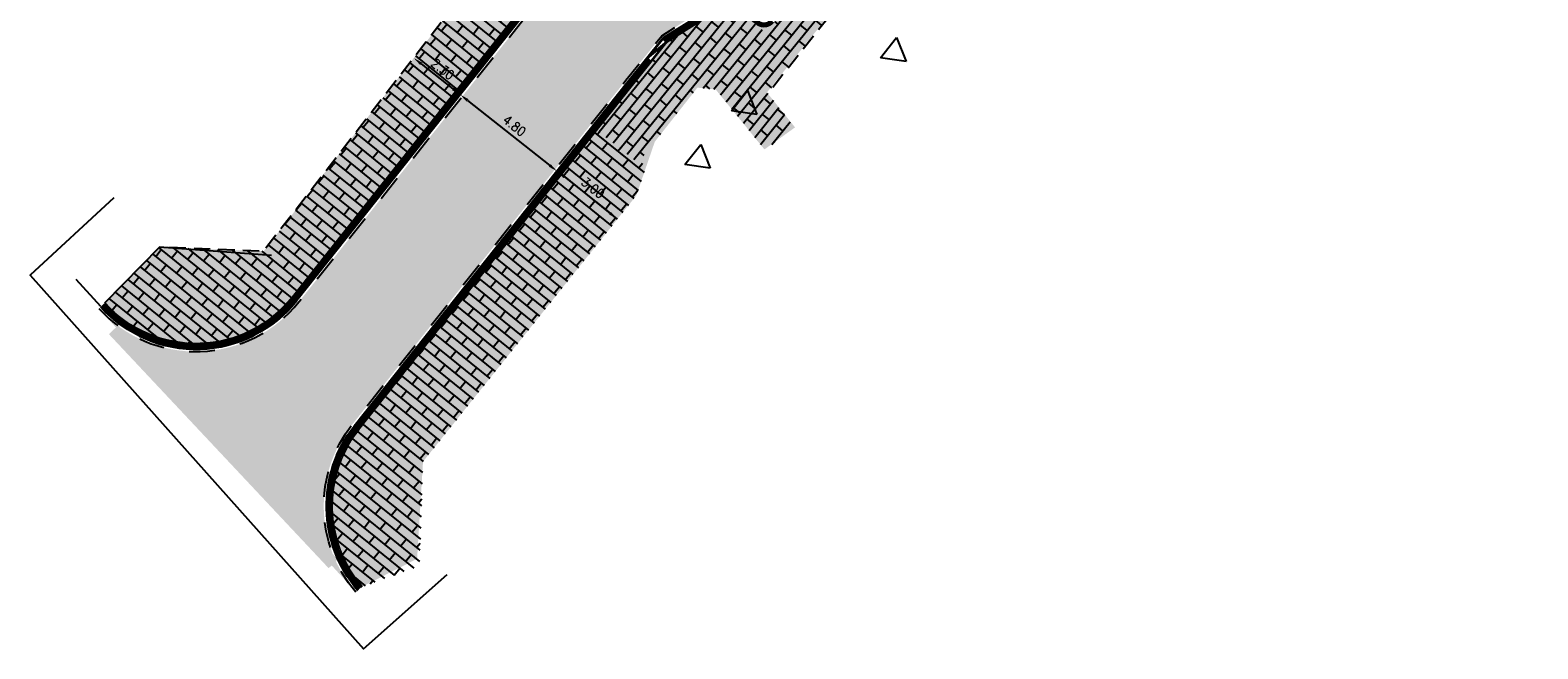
# Model space of a CAD drawing. Header units: metres. Extents: x 183890 to 185675, y 327401 to 328446.
# Tile 8 of 69: x 184115 to 184174, y 327692 to 327716. Entities that reach past the tile are written whole.
import ezdxf

# ---------------------------------------------------------------- set-up
doc = ezdxf.new("R2010")
doc.units = ezdxf.units.M
doc.header["$LTSCALE"] = 0.2
doc.header["$PDMODE"] = 35
doc.header["$PDSIZE"] = 0.2
for name, pattern in [('ACAD_ISO02W100', [15, 12, -3]), ('DASHED', [200, 100, -100]), ('HIDDEN', [9.524999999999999, 6.35, -3.175]), ('VH-GELEIDEBAND_50X200', [8, 4, -2, 0, -2])]:
    doc.linetypes.add(name, pattern=pattern)
for name, color, linetype, lineweight in [('N-WE-VH-KANTOPSLUITING_GELEIDEBAND_50X200-G', 1, 'VH-GELEIDEBAND_50X200', 35), ('X-XX-AL-AANPIJLING-T25', 7, 'Continuous', 25), ('X-XX-AL-M', 7, 'Continuous', 18)]:
    doc.layers.add(name, color=color, linetype=linetype, lineweight=lineweight)
for name, color, linetype in [('O_WEGEN_A_ASFALT', 252, 'Continuous'), ('O_WEGEN_A_BSS', 41, 'Continuous'), ('O_WEGEN_L_2STREK', 3, 'Continuous'), ('O_WEGEN_L_OB 60x200', 2, 'HIDDEN'), ('O_WEGEN_L_TB18-20', 1, 'ACAD_ISO02W100'), ('Z_ZZZ_L_AAND_INRITTEN', 2, 'Continuous'), ('Z_ZZZ_Z_WERKGRENS', 3, 'FENCELINE2')]:
    doc.layers.add(name, color=color, linetype=linetype)
doc.styles.add('ROMANS', font='romans.shx', dxfattribs={"width": 0.9})
doc.linetypes.add('FENCELINE2', pattern='A,6.35,-2.54,[132,ltypeshp.shx,S=2.54,R=0,X=-2.54,Y=0],-2.54,25.4', length=36.83)
doc.dimstyles.new('1_200', dxfattribs={"dimscale": 0.2, "dimtxt": 1.8, "dimasz": 1.8, "dimexe": 1.8, "dimexo": 0.625, "dimgap": 0.9, "dimtad": 1, "dimlfac": -1, "dimzin": 0, "dimdsep": 46, "dimtxsty": 'ROMANS', "dimcen": 0.9, "dimse1": 1, "dimse2": 1, "dimadec": 0, "dimazin": 0, "dimtfac": 1, "dimtix": 1, "dimtofl": 0, "dimtmove": 2, "dimatfit": 3, "dimfxl": 1, "dimtolj": 1, "dimtzin": 0, "dimarcsym": 0})
pattern_1 = [(51, (0, 0), (0.2491735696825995, 1.130019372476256), [0.345, -0.345]), (141, (0, 0), (-0.217115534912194, -0.268115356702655), [])]

# ---------------------------------------------------------------- blocks, each defined once
blk = doc.blocks.new('*D47')
at = {"layer": 'Defpoints', "color": 0, "transparency": 16777216}
for p in [(184129.8453865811, 327714.0483334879), (184131.648224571, 327712.6266221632), (184131.9965404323, 327713.0683131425)]:
    blk.add_point(p, dxfattribs=at)
at = {"layer": 'X-XX-AL-M', "color": 0, "lineweight": -2, "transparency": 16777216}
blk.add_line((184130.4763808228, 327714.2671053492), (184131.7138620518, 327713.2912322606), dxfattribs=at)
at = {"layer": 'X-XX-AL-M', "color": 0, "transparency": 16777216}
for points in [[(184130.5135340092, 327714.3142184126), (184130.4392276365, 327714.2199922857), (184130.1937024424, 327714.4900244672)], [(184131.7510152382, 327713.338345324), (184131.6767088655, 327713.2441191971), (184131.9965404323, 327713.0683131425)]]:
    blk.add_solid(points, dxfattribs=at)
at = {"layer": 'X-XX-AL-M', "color": 0, "transparency": 16777216, "insert": (184131.3180405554, 327714.0618471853), "char_height": 0.36, "attachment_point": 5, "rotation": 321.7408195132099, "style": 'ROMANS'}
blk.add_mtext('\\A1;2.30', dxfattribs=at)
blk = doc.blocks.new('*D48')
at = {"layer": 'Defpoints', "color": 0, "transparency": 16777216}
for p in [(184131.6482249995, 327712.6266218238), (184135.4109362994, 327709.6463546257), (184135.7601916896, 327710.0873040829)]:
    blk.add_point(p, dxfattribs=at)
at = {"layer": 'X-XX-AL-M', "color": 0, "lineweight": -2, "transparency": 16777216}
blk.add_line((184132.2796838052, 327712.8440511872), (184135.4779882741, 327710.3108241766), dxfattribs=at)
at = {"layer": 'X-XX-AL-M', "color": 0, "transparency": 16777216}
for points in [[(184132.3169371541, 327712.8910850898), (184132.2424304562, 327712.7970172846), (184131.9974803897, 327713.0675712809)], [(184135.5152416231, 327710.3578580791), (184135.4407349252, 327710.263790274), (184135.7601916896, 327710.0873040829)]]:
    blk.add_solid(points, dxfattribs=at)
at = {"layer": 'X-XX-AL-M', "color": 0, "transparency": 16777216, "insert": (184134.1023561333, 327711.8596410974), "char_height": 0.36, "attachment_point": 5, "rotation": 321.6189060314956, "style": 'ROMANS'}
blk.add_mtext('\\A1;4.80', dxfattribs=at)
blk = doc.blocks.new('*D49')
at = {"layer": 'Defpoints', "color": 0, "transparency": 16777216}
for p in [(184135.4109361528, 327709.6463544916), (184138.1062928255, 327708.227562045), (184137.7543473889, 327707.7845712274)]:
    blk.add_point(p, dxfattribs=at)
at = {"layer": 'X-XX-AL-M', "color": 0, "lineweight": -2, "transparency": 16777216}
blk.add_line((184136.0447523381, 327709.8654058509), (184137.8244220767, 327708.4515015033), dxfattribs=at)
at = {"layer": 'X-XX-AL-M', "color": 0, "transparency": 16777216}
for points in [[(184136.0820755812, 327709.912384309), (184136.0074290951, 327709.8184273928), (184135.7628815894, 327710.0893453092)], [(184137.8617453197, 327708.4984799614), (184137.7870988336, 327708.4045230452), (184138.1062928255, 327708.227562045)]]:
    blk.add_solid(points, dxfattribs=at)
at = {"layer": 'X-XX-AL-M', "color": 0, "transparency": 16777216, "insert": (184137.1585266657, 327709.4403244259), "char_height": 0.36, "attachment_point": 5, "rotation": 321.53371221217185, "style": 'ROMANS'}
blk.add_mtext('\\A1;3.00', dxfattribs=at)

msp = doc.modelspace()

# ---------------------------------------------------------------- hatches: boundary and pattern name
at = {"layer": 'O_WEGEN_A_ASFALT'}
msp.add_hatch(color=256, dxfattribs=at).paths.add_polyline_path([(184118.3382587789, 327703.7506054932), (184118.7020862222, 327704.0935771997), (184127.2425373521, 327694.9897245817), (184126.8835446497, 327694.641695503)])
at = {"layer": 'O_WEGEN_A_BSS'}
h = msp.add_hatch(dxfattribs=at)
h.set_pattern_fill('AVH-BSS_KEIFORMAAT_ELLEBOOG', color=252, scale=5, angle=87, pattern_type=2)
h.set_pattern_definition([(87, (184447.3130697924, 327470.7062166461), (-0.4968041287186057, 0.5517568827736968), [1.575, -0.5249999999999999]), (357, (184446.2645087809, 327470.7611694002), (-0.4968041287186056, 0.5517568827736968), [1.575, -0.5249999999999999])])
edge = h.paths.add_edge_path()
edge.add_line((184159.8005742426, 327738.9262330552), (184142.3748351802, 327716.9563285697))
edge.add_line((184142.3748351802, 327716.9563285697), (184139.8281472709, 327715.3565856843))
edge.add_line((184139.8281472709, 327715.3565856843), (184138.4396997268, 327713.6292467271))
edge.add_line((184138.4396997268, 327713.6292467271), (184127.7993180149, 327700.234466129))
edge.add_arc((184131.7966119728, 327697.0591447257), 5.104999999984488, 141.5375039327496, 220.8938671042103)
edge.add_line((184127.9376222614, 327693.7171059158), (184117.9428753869, 327704.7497823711))
edge.add_arc((184121.7267237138, 327708.1766638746), 5.104999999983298, 222.1658889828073, 321.5375039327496)
edge.add_line((184125.7240176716, 327705.0013424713), (184134.8538824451, 327716.4945895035))
edge.add_line((184134.8538824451, 327716.4945895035), (184138.1638033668, 327720.6123938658))
edge.add_line((184138.1638033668, 327720.6123938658), (184141.6088992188, 327723.3769198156))
edge.add_line((184141.6088992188, 327723.3769198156), (184156.2044428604, 327741.7785898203))
edge.add_line((184156.2044428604, 327741.7785898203), (184171.1251983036, 327760.6002360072))
edge.add_line((184171.1251983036, 327760.6002360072), (184171.2384442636, 327760.7434656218))
edge.add_arc((184170.3868350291, 327761.4475868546), 1.104999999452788, 320.4156291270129, 379.0748317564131)
edge.add_line((184171.4311623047, 327761.8087039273), (184170.1212257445, 327766.2141266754))
edge.add_line((184170.1212257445, 327766.2141266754), (184173.2700674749, 327767.2252938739))
edge.add_line((184173.2700674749, 327767.2252938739), (184173.5712233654, 327766.4024225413))
edge.add_arc((184174.6042158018, 327766.7804789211), 1.099999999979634, 200.1017036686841, 321.6602070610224)
edge.add_line((184175.4669961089, 327766.0981226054), (184182.275286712, 327774.6985545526))
edge.add_line((184182.275286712, 327774.6985545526), (184200.9595801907, 327798.2882535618))
edge.add_line((184200.9595801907, 327798.2882535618), (184208.6314484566, 327792.3820498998))
edge.add_line((184208.6314484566, 327792.3820498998), (184205.075, 327788.354))
edge.add_line((184205.075, 327788.354), (184203.54, 327788.874))
edge.add_line((184203.54, 327788.874), (184202.799, 327788.988))
edge.add_line((184202.799, 327788.988), (184201.993, 327789.033))
edge.add_line((184201.993, 327789.033), (184201.226, 327788.983))
edge.add_line((184201.226, 327788.983), (184198.8008638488, 327788.170159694))
edge.add_line((184198.8008638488, 327788.170159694), (184185.8754336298, 327771.851267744))
edge.add_line((184185.8754336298, 327771.851267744), (184174.7237144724, 327757.7508872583))
edge.add_line((184174.7237144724, 327757.7508872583), (184159.8024937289, 327738.9286530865))
edge.add_line((184159.8024937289, 327738.9286530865), (184159.8005742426, 327738.9262330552))
h = msp.add_hatch(color=256, dxfattribs=at)
edge = h.paths.add_edge_path()
edge.add_line((184135.3651925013, 327721.1632501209), (184137.1002240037, 327719.7760461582))
edge.add_line((184137.1002240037, 327719.7760461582), (184134.6156091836, 327716.6849880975))
edge.add_line((184134.6156091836, 327716.6849880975), (184125.4851979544, 327705.1910531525))
edge.add_arc((184121.7267237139, 327708.1766638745), 4.799999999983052, 222.1658889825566, 321.53750393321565, ccw=False)
edge.add_line((184118.1689427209, 327704.954522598), (184120.308, 327707.129))
edge.add_line((184120.308, 327707.129), (184124.353, 327706.974))
edge.add_line((184124.353, 327706.974), (184129.8768718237, 327714.0888872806))
edge.add_line((184129.8768718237, 327714.0888872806), (184135.1395480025, 327720.8673479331))
edge.add_line((184135.1395480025, 327720.8673479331), (184135.3702276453, 327721.1592028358))
edge.add_line((184135.3702276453, 327721.1592028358), (184135.3651925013, 327721.1632501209))
h = msp.add_hatch(dxfattribs=at)
h.set_pattern_fill('AVH-BSS_DIKFORMAAT_HALFST', color=252, scale=5, angle=51, style=0, pattern_type=2)
h.set_pattern_definition(pattern_1)
edge = h.paths.add_edge_path()
edge.add_line((184135.3677435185, 327721.1612695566), (184137.1002240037, 327719.7760461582))
edge.add_line((184137.1002240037, 327719.7760461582), (184134.6156091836, 327716.6849880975))
edge.add_line((184134.6156091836, 327716.6849880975), (184125.4851979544, 327705.1910531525))
edge.add_arc((184121.7267237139, 327708.1766638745), 4.799999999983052, 222.1658889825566, 321.53750393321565, ccw=False)
edge.add_line((184118.1689427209, 327704.954522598), (184120.308, 327707.129))
edge.add_line((184120.308, 327707.129), (184124.353, 327706.974))
edge.add_line((184124.353, 327706.974), (184129.8768718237, 327714.0888872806))
edge.add_line((184129.8768718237, 327714.0888872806), (184135.120423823, 327720.8427155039))
edge.add_line((184135.120423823, 327720.8427155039), (184135.2896512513, 327721.0606847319))
edge.add_line((184135.2896512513, 327721.0606847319), (184135.3677435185, 327721.1612695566))
h = msp.add_hatch(dxfattribs=at)
h.set_pattern_fill('AVH-BSS_DIKFORMAAT_HALFST', color=252, scale=5, angle=141, style=0, pattern_type=2)
h.set_pattern_definition([(141, (0, 0), (-1.130019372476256, 0.2491735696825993), [0.345, -0.345]), (231, (0, 0), (0.268115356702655, -0.217115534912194), [])])
h.paths.add_polyline_path([(184147.8422575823, 327718.0483148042), (184146.6670457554, 327718.9804506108), (184143.8876360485, 327715.4762453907), (184142.4323945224, 327716.6323021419), (184140.0138772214, 327715.1008190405), (184138.6779729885, 327713.438848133), (184137.2959470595, 327711.6990671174), (184138.925, 327710.405), (184141.218, 327713.34), (184141.9462415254, 327713.273607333), (184143.8209121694, 327710.9306313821), (184145.0260504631, 327711.7621083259), (184143.947461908, 327713.1253295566)])
h = msp.add_hatch(color=256, dxfattribs=at)
edge = h.paths.add_edge_path()
edge.add_line((184147.8422575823, 327718.0483148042), (184146.6670457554, 327718.9804506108))
edge.add_line((184146.6670457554, 327718.9804506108), (184144.1985853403, 327715.8682819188))
edge.add_arc((184143.8068480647, 327716.1789938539), 0.4999999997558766, 231.5360600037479, 321.57981223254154, ccw=False)
edge.add_line((184143.4958370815, 327715.7874939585), (184142.5987116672, 327716.5001783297))
edge.add_arc((184142.4121050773, 327716.2652783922), 0.300000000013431, 51.53606002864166, 122.1356435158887)
edge.add_line((184142.2525274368, 327716.5193157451), (184140.0337706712, 327715.1255680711))
edge.add_line((184140.0337706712, 327715.1255680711), (184138.6779729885, 327713.438848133))
edge.add_line((184138.6779729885, 327713.438848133), (184137.2959470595, 327711.6990671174))
edge.add_line((184137.2959470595, 327711.6990671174), (184139.2, 327710.1875))
edge.add_line((184139.2, 327710.1875), (184139.56, 327711.235))
edge.add_line((184139.56, 327711.235), (184141.218, 327713.34))
edge.add_line((184141.218, 327713.34), (184141.9267033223, 327713.2688527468))
edge.add_line((184141.9267033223, 327713.2688527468), (184143.8214853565, 327710.9358675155))
edge.add_line((184143.8214853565, 327710.9358675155), (184145.0114217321, 327711.7930103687))
edge.add_line((184145.0114217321, 327711.7930103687), (184143.9183041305, 327713.1536135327))
edge.add_line((184143.9183041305, 327713.1536135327), (184147.8422575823, 327718.0483148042))
h = msp.add_hatch(color=256, dxfattribs=at)
edge = h.paths.add_edge_path()
edge.add_line((184137.2959470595, 327711.6990671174), (184139.2, 327710.1875))
edge.add_line((184139.2, 327710.1875), (184138.84, 327709.14))
edge.add_line((184138.84, 327709.14), (184130.55, 327698.79))
edge.add_line((184130.55, 327698.79), (184130.32, 327695.01))
edge.add_line((184130.32, 327695.01), (184128.1681789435, 327693.9167771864))
edge.add_arc((184131.9518398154, 327697.1103455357), 4.951259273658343, 132.49306071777, 220.1657681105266, ccw=False)
edge.add_line((184128.6072596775, 327700.7612018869), (184137.2959470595, 327711.6990671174))
h = msp.add_hatch(dxfattribs=at)
h.set_pattern_fill('AVH-BSS_DIKFORMAAT_HALFST', color=252, scale=5, angle=51, style=0, pattern_type=2)
h.set_pattern_definition(pattern_1)
edge = h.paths.add_edge_path()
edge.add_line((184137.2959470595, 327711.6990671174), (184139.2378033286, 327710.2974971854))
edge.add_line((184139.2378033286, 327710.2974971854), (184138.84, 327709.14))
edge.add_line((184138.84, 327709.14), (184130.55, 327698.79))
edge.add_line((184130.55, 327698.79), (184130.41, 327694.73))
edge.add_line((184130.41, 327694.73), (184128.1681789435, 327693.9167771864))
edge.add_arc((184131.9530246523, 327697.1102695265), 4.95211574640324, 132.502574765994, 220.1562540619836, ccw=False)
edge.add_line((184128.6072596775, 327700.7612018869), (184137.2959470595, 327711.6990671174))

# ---------------------------------------------------------------- linework, layer by layer
at = {"layer": 'N-WE-VH-KANTOPSLUITING_GELEIDEBAND_50X200-G', "linetype": 'Continuous'}
for points in [[(184125.4851979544, 327705.1910531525), (184134.6156091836, 327716.6849880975), (184137.9332628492, 327720.8124126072)], [(184125.6418010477, 327705.0666527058), (184134.7718539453, 327716.5601365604), (184138.0891466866, 327720.6871120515)], [(184127.881534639, 327700.1691558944), (184138.5217282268, 327713.5636996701), (184139.8989356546, 327715.2770550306)], [(184128.0381377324, 327700.0447554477), (184138.6779729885, 327713.438848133), (184140.0337706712, 327715.1255680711)], [(184140.0337706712, 327715.1255680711), (184139.2513840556, 327714.4714494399)], [(184140.0337706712, 327715.1255680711), (184139.8778868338, 327715.2508686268)], [(184139.4072678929, 327714.3461488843), (184139.2513840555, 327714.4714494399)]]:
    msp.add_lwpolyline(points, dxfattribs=at)
at = {"layer": 'N-WE-VH-KANTOPSLUITING_GELEIDEBAND_50X200-G', "const_width": 0.2}
msp.add_lwpolyline([(184139.9558287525, 327715.1882183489), (184139.9663531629, 327715.2013115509), (184142.1993348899, 327716.6039948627, -0.3181774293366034), (184142.6609138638, 327716.5784783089), (184143.5580392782, 327715.8657939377, 0.4144372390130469), (184144.1202378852, 327715.9304243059)], format="xyb", dxfattribs=at)
at = {"layer": 'N-WE-VH-KANTOPSLUITING_GELEIDEBAND_50X200-G', "linetype": 'Continuous', "elevation": 77.907}
for points in [[(184142.4459208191, 327716.8769846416), (184139.8989356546, 327715.2770550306)], [(184142.2525274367, 327716.5193157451), (184140.0053207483, 327715.1076967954)]]:
    msp.add_lwpolyline(points, dxfattribs=at)
at = {"layer": 'N-WE-VH-KANTOPSLUITING_GELEIDEBAND_50X200-G', "linetype": 'Continuous'}
for centre, radius, start, end in [((184121.7267237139, 327708.1766638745), 5, 222.1658889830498, 321.53750393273), ((184121.7267237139, 327708.1766638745), 4.8, 222.1658889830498, 321.53750393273), ((184131.7966119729, 327697.0591447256), 5, 141.5375039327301, 220.8938671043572), ((184131.7966119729, 327697.0591447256), 4.8, 141.5375039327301, 220.8938671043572)]:
    msp.add_arc(centre, radius, start, end, dxfattribs=at)
at = {"layer": 'O_WEGEN_L_2STREK', "linetype": 'DASHED', "ltscale": 0.05, "flags": 128}
for points in [[(184127.9376222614, 327693.7171059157, -0.3607930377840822), (184127.799318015, 327700.2344661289), (184138.4396997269, 327713.629246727), (184139.8281472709, 327715.3565856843), (184142.3748351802, 327716.9563285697), (184159.802493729, 327738.9286530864), (184174.7237144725, 327757.7508872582), (184185.8754336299, 327771.851267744), (184198.8008638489, 327788.1701596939)], [(184117.942875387, 327704.749782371, 0.4629738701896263), (184125.7240176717, 327705.0013424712), (184134.8538824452, 327716.4945895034), (184138.1709857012, 327720.6213292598)]]:
    msp.add_lwpolyline(points, format="xyb", dxfattribs=at)
at = {"layer": 'O_WEGEN_L_OB 60x200', "ltscale": 0.5}
msp.add_lwpolyline([(184144.147, 327713.362), (184146.3, 327716.066), (184147.953, 327718.147), (184155.0234390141, 327727.047930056), (184163.507882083, 327737.7302027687), (184166.376, 327741.341), (184170.219, 327746.178), (184177.8235734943, 327755.7522576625), (184181.3685077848, 327760.2137494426), (184189.1117662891, 327769.9625136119), (184192.8040557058, 327774.6117965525), (184200.139, 327783.845)], dxfattribs=at)
at = {"layer": 'O_WEGEN_L_OB 60x200', "ltscale": 0.5, "flags": 128}
msp.add_lwpolyline([(184168.9388967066, 327763.4113921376), (184167.99, 327762.16), (184165.93, 327759.81), (184159.92, 327752.25), (184157.25, 327749.23), (184141.88931981, 327729.6468264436), (184137.665569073, 327724.5977451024), (184137.89, 327724.41), (184135.3896875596, 327721.1895340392), (184124.353, 327706.974), (184120.308, 327707.129)], dxfattribs=at)
at = {"layer": 'O_WEGEN_L_TB18-20', "ltscale": 0.5, "const_width": 0.2, "flags": 128}
for points in [[(184118.0948222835, 327704.8873946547, 0.4629738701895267), (184125.5634995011, 327705.1288529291), (184134.6937315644, 327716.6225623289), (184135.4322300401, 327717.5413130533)], [(184128.0925865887, 327693.851311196, -0.3607930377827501), (184127.9598361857, 327700.106955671), (184138.5998506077, 327713.5012739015), (184139.3293259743, 327714.4087991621)]]:
    msp.add_lwpolyline(points, format="xyb", dxfattribs=at)
at = {"layer": 'X-XX-AL-AANPIJLING-T25', "flags": 128}
for points in [[(184124.661, 327706.803), (184120.308, 327707.129), (184118.1689427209, 327704.954522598)], [(184118.0207018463, 327704.8202667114), (184117.07, 327705.87)]]:
    msp.add_lwpolyline(points, dxfattribs=at)
at = {"layer": 'Z_ZZZ_L_AAND_INRITTEN'}
for p, q in [((184148.339809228, 327714.5043948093), (184148.959415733, 327715.2893074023)), ((184148.959415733, 327715.2893074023), (184149.3293667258, 327714.360256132)), ((184149.3293667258, 327714.360256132), (184148.339809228, 327714.5043948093)), ((184142.5430864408, 327712.4392399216), (184143.1626929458, 327713.2241525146)), ((184143.1626929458, 327713.2241525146), (184143.5326439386, 327712.2951012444)), ((184143.5326439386, 327712.2951012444), (184142.5430864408, 327712.4392399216)), ((184140.728778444, 327710.3474074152), (184141.348384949, 327711.1323200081)), ((184141.348384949, 327711.1323200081), (184141.7183359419, 327710.2032687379)), ((184141.7183359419, 327710.2032687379), (184140.728778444, 327710.3474074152))]:
    msp.add_line(p, q, dxfattribs=at)
at = {"layer": 'Z_ZZZ_Z_WERKGRENS', "ltscale": 0.2, "flags": 128}
msp.add_lwpolyline([(184118.5249083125, 327709.0573898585), (184115.278008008, 327706.0393859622), (184128.2299251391, 327691.5053859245), (184131.482578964, 327694.4039756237)], dxfattribs=at)

# ---------------------------------------------------------------- dimensions: what is measured, and where the dimension line sits
at = {"layer": 'X-XX-AL-M'}
for p1, p2, distance, picture, middle in [((184129.845386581, 327714.0483334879), (184131.648224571, 327712.6266221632), 0.5625076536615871, '*D47', (184131.3180405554, 327714.0618471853)), ((184131.6482249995, 327712.6266218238), (184135.4109362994, 327709.6463546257), 0.5625084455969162, '*D48', (184134.1023561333, 327711.8596410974))]:
    dim = msp.add_aligned_dim(p1=p1, p2=p2, distance=distance, dimstyle='1_200', dxfattribs=at)
    dim.commit()
    dim.dimension.update_dxf_attribs({"geometry": picture, "text_midpoint": middle})
dim = msp.add_aligned_dim(p1=(184135.4109361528, 327709.6463544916), p2=(184137.754347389, 327707.7845712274), distance=0.5657795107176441, text='3.00', dimstyle='1_200', dxfattribs=at)
dim.commit()
dim.dimension.update_dxf_attribs({"geometry": '*D49', "text_midpoint": (184137.1585266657, 327709.4403244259)})

doc.saveas('drawing.dxf')
